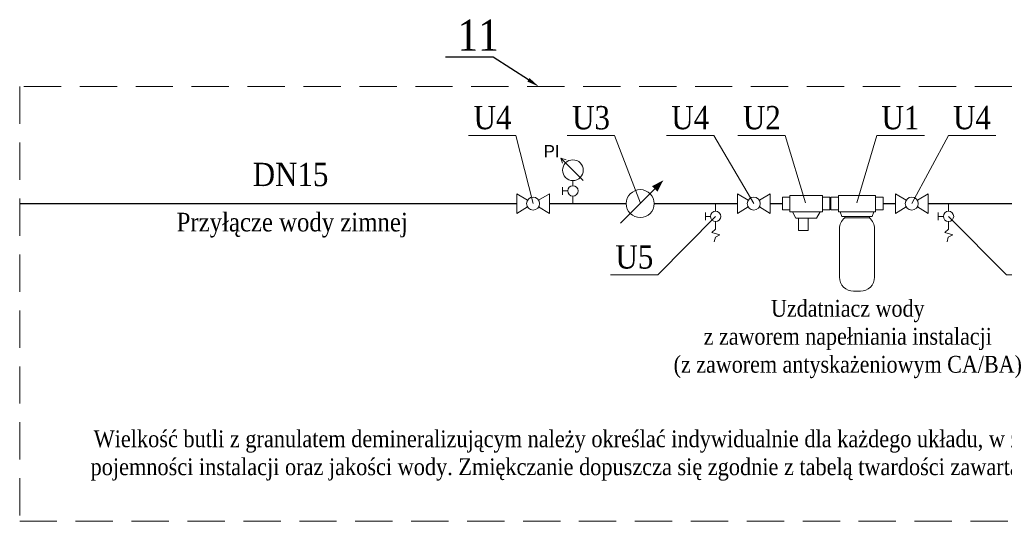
# Model space of a CAD drawing. Extents: x 395 to 255771, y -207783 to 366.
# Tile 5 of 10: x 171691 to 187535, y -178250 to -170183. Entities that reach past the tile are written whole.
import ezdxf
from ezdxf import colors
from ezdxf.entities.mleader import LeaderData, LeaderLine
from ezdxf.enums import TextEntityAlignment as Align
from ezdxf.math import Vec2, Vec3

# ---------------------------------------------------------------- set-up
doc = ezdxf.new("R2010")
doc.units = 0
doc.header["$LTSCALE"] = 100
doc.linetypes.add('AUSGEZOGEN', pattern=[0])
doc.linetypes.add('GESTRICHELT', pattern=[0.3, 0.2, -0.1])
doc.layers.get('0').update_dxf_attribs({"linetype": 'CONTINUOUS'})
for name, color, linetype, lineweight in [('LINIE CIENKIE', 7, 'CONTINUOUS', 15), ('RR_IZC_Numeracja', 7, 'CONTINUOUS', 0), ('RR_IZC_opisy', 7, 'CONTINUOUS', 13), ('RR_IZC_Urzadzenia', 7, 'CONTINUOUS', 0), ('WODA DEMINERALIZOWANA', 253, 'WODA_DEMI', 30), ('WODA ZIMNA', 104, 'WODA_ZIMNA', 30)]:
    doc.layers.add(name, color=color, linetype=linetype, lineweight=lineweight)
doc.layers.add('Opisy', color=7, linetype='CONTINUOUS')
doc.styles.add('CP_ATTR', font='ARIAL.TTF')
doc.styles.add('Garamond', font='GARA.TTF')
doc.styles.add('SIMPLEX', font='simplex.shx', dxfattribs={"width": 0.8})
doc.styles.get("Standard").update_dxf_attribs({"font": 'arial.ttf', "height": 2.5})
doc.linetypes.add('WODA_DEMI', pattern='A,1,-0.15,["wd",Standard,S=0.15,R=0,X=-0.1,Y=-0.05],-0.16', length=1.31)
doc.linetypes.add('WODA_ZIMNA', pattern='A,20,-6,["W",Standard,S=5,R=0,X=-4,Y=-2.5],-3', length=29)

# ---------------------------------------------------------------- blocks, each defined once
blk = doc.blocks.new('H_725')
at = {"linetype": 'AUSGEZOGEN'}
for points in [[(-1.07, 0.64), (-3.12, 1.88), (-3.12, -1.88), (-1.07, -0.64)], [(1.07, 0.64), (3.12, 1.88), (3.12, -1.88), (1.07, -0.64)]]:
    blk.add_lwpolyline(points, dxfattribs=at)
blk.add_circle((0, 0), 1.25, dxfattribs=at)
at = {"linetype": 'AUSGEZOGEN', "style": 'SIMPLEX', "width": 0.8, "flags": 9}
for tag, p in [('P1', (-3.12, 0)), ('P2', (3.12, 0))]:
    blk.add_attdef(tag, p, '', height=0.5, dxfattribs=at)

msp = doc.modelspace()

# ---------------------------------------------------------------- linework, layer by layer
at = {"layer": 'LINIE CIENKIE', "linetype": 'GESTRICHELT', "ltscale": 30, "elevation": 0}
msp.add_lwpolyline([(190358, -171258), (171691, -171258), (171691, -178250), (190358, -178250)], close=True, dxfattribs=at)
at = {"layer": 'RR_IZC_Numeracja', "elevation": 0}
for points in [[(179952, -173141), (179677, -172043), (178915, -172043)], [(181679, -173136), (181263, -172043), (180501, -172043)], [(183503, -173141), (182859, -172043), (182097, -172043)], [(184333, -173126), (184011, -172043), (183249, -172043)], [(185164, -173126), (185485, -172043), (186248, -172043)], [(186046, -173141), (186637, -172043), (187400, -172043)], [(182890, -173346), (181960, -174285), (181197, -174285)], [(186637, -173346), (187568, -174285), (188330, -174285)]]:
    msp.add_lwpolyline(points, dxfattribs=at)
at = {"layer": 'RR_IZC_Urzadzenia'}
for p, q in [((180760, -172770, 0), (180399, -172409, 0)), ((180399, -172409, 0), (180426, -172492, 0)), ((180399, -172409, 0), (180482, -172436, 0)), ((180593, -172853, 0), (180593, -172770, 0)), ((180426, -172874, 0), (180426, -172999, 0)), ((180510, -172936, 0), (180426, -172936, 0)), ((181919, -172896, 0), (181358, -173457, 0)), ((180593, -173141, 0), (180593, -173019, 0)), ((182890, -173262, 0), (182890, -173141, 0)), ((183964, -173039, 0), (183964, -173242, 0)), ((184084, -173039, 0), (183964, -173039, 0)), ((184084, -173010, 0), (184609, -173010, 0)), ((184084, -173272, 0), (184084, -173010, 0)), ((184609, -173010, 0), (184609, -173272, 0)), ((184609, -173039, 0), (184729, -173039, 0)), ((184729, -173039, 0), (184729, -173242, 0)), ((184744, -173039, 0), (184744, -173242, 0)), ((184864, -173039, 0), (184744, -173039, 0)), ((184864, -173010, 0), (185464, -173010, 0)), ((184864, -173272, 0), (184864, -173010, 0)), ((185464, -173010, 0), (185464, -173272, 0)), ((185464, -173039, 0), (185584, -173039, 0)), ((185584, -173039, 0), (185584, -173242, 0)), ((186637, -173262, 0), (186637, -173141, 0)), ((182724, -173283, 0), (182724, -173408, 0)), ((184084, -173242, 0), (183964, -173242, 0)), ((184609, -173272, 0), (184084, -173272, 0)), ((184124, -173272, 0), (184180, -173373, 0)), ((184569, -173272, 0), (184514, -173373, 0)), ((184609, -173242, 0), (184729, -173242, 0)), ((184864, -173242, 0), (184744, -173242, 0)), ((185464, -173272, 0), (184864, -173272, 0)), ((184892, -173272, 0), (184922, -173350, 0)), ((185437, -173272, 0), (185407, -173350, 0)), ((185464, -173242, 0), (185584, -173242, 0)), ((186471, -173283, 0), (186471, -173408, 0)), ((182807, -173346, 0), (182724, -173346, 0)), ((182890, -173550, 0), (182890, -173429, 0)), ((184514, -173373, 0), (184180, -173373, 0)), ((184223, -173573, 0), (184223, -173373, 0)), ((184378, -173573, 0), (184378, -173373, 0)), ((185407, -173350, 0), (184922, -173350, 0)), ((184966, -173350, 0), (184966, -173371, 0)), ((185363, -173371, 0), (184966, -173371, 0)), ((185363, -173350, 0), (185363, -173371, 0)), ((186554, -173346, 0), (186471, -173346, 0)), ((186637, -173550, 0), (186637, -173429, 0)), ((182890, -173550, 0), (182830, -173607, 0)), ((182830, -173607, 0), (182958, -173644, 0)), ((184378, -173573, 0), (184223, -173573, 0)), ((186637, -173550, 0), (186577, -173607, 0)), ((186577, -173607, 0), (186705, -173644, 0)), ((182885, -173681, 0), (182867, -173754, 0)), ((182958, -173644, 0), (182885, -173681, 0)), ((186632, -173681, 0), (186613, -173754, 0)), ((186705, -173644, 0), (186632, -173681, 0))]:
    msp.add_line(p, q, dxfattribs=at)
at = {"layer": 'RR_IZC_Urzadzenia', "elevation": 0}
msp.add_lwpolyline([(184966, -173371, 0.225546), (184883, -173545), (184883, -174325, 0.414214), (185108, -174550), (185220, -174550, 0.414214), (185445, -174325), (185445, -173545, 0.225546), (185363, -173371)], format="xyb", dxfattribs=at)
at = {"layer": 'RR_IZC_Urzadzenia'}
msp.add_circle((181676, -173141, 0), 225, dxfattribs=at)
at = {"layer": 'RR_IZC_Urzadzenia', "extrusion": (0, 0, -1)}
for centre, major_axis, start_param, end_param in [((180593, -172603, 0), (-118, 118), 5.497787, 11.780972), ((180593, -172936, 0), (-58.9, 58.9), 1.570796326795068, 7.853981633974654), ((182890, -173346, 0), (-58.9, 58.9), 1.570796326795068, 7.853981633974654), ((186637, -173346, 0), (-58.9, 58.9), 1.570796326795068, 7.853981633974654)]:
    msp.add_ellipse(centre, major_axis=major_axis, ratio=1, start_param=start_param, end_param=end_param, dxfattribs=at)
at = {"layer": 'RR_IZC_Urzadzenia'}
msp.add_solid([(182046, -172768, 0), (181955, -172949, 0), (181865, -172860, 0)], dxfattribs=at)
at = {"layer": 'WODA DEMINERALIZOWANA', "linetype": 'WODA_DEMI', "ltscale": 10}
msp.add_line((185584, -173141, 0), (185783, -173141, 0), dxfattribs=at)
at = {"layer": 'WODA ZIMNA', "ltscale": 10}
for p, q in [((171691, -173141, 0), (179690, -173141, 0)), ((180215, -173141, 0), (181451, -173141, 0)), ((181901, -173141, 0), (182596, -173141, 0)), ((182252, -173141, 0), (183241, -173141, 0)), ((183766, -173141, 0), (183964, -173141, 0)), ((186308, -173141), (191824, -173141, 0))]:
    msp.add_line(p, q, dxfattribs=at)

# ---------------------------------------------------------------- block references
at = {"layer": 'RR_IZC_Urzadzenia', "yscale": 83.9999999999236}
for p, xscale, zscale in [((179952, -173141, 0), 83.9999999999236, 83.99999999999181), ((183503, -173141, 0), 84.00000000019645, 83.9999999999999), ((186046, -173141, 0), -84.00000000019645, 83.9999999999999)]:
    msp.add_blockref('H_725', p, dxfattribs=dict(at, xscale=xscale, zscale=zscale))

# ---------------------------------------------------------------- texts
at = {"layer": 'Opisy', "linetype": 'Continuous', "style": 'Garamond'}
for s, p in [('U4', (179299, -171759, 0)), ('U3', (180885, -171759, 0)), ('U4', (182481, -171759, 0)), ('U2', (183633, -171759, 0)), ('U1', (185863, -171759, 0)), ('U4', (187015, -171759, 0)), ('U5', (181582, -174001, 0))]:
    msp.add_text(s, height=375, dxfattribs=at).set_placement(p, align=Align.MIDDLE)
at = {"layer": 'Opisy', "style": 'Garamond'}
msp.add_text('Przyłącze wody zimnej', height=300, dxfattribs=at).set_placement((174217, -173588, 0))
at = {"layer": 'Opisy', "linetype": 'Continuous', "char_height": 270, "style": 'Garamond'}
for s, insert, width, attachment_point in [('Uzdatniacz wody  \\Pz zaworem napełniania instalacji\\P(z zaworem antyskażeniowym CA/BA)', (185048, -174690, 0), 5740.4, 2), ('UWAGA: \\PWielkość butli z granulatem demineralizującym należy określać indywidualnie dla każdego układu, w zależności od pojemności instalacji oraz jakości wody. Zmiękczanie dopuszcza się zgodnie z tabelą twardości zawartą w instrukcji urządzenia.', (189577, -176338, 0), 17326.58, 3)]:
    msp.add_mtext(s, dxfattribs=dict(at, insert=insert, width=width, attachment_point=attachment_point))
at = {"layer": 'RR_IZC_opisy', "linetype": 'Continuous', "style": 'Garamond'}
msp.add_text('DN15', height=375, dxfattribs=at).set_placement((176050, -172673, 0), align=Align.MIDDLE)
at = {"layer": 'RR_IZC_Urzadzenia', "style": 'CP_ATTR', "flags": 12}
msp.add_attdef('PI', text='M', height=195, dxfattribs=at).set_placement((180250, -172297, 0), align=Align.MIDDLE)

# ---------------------------------------------------------------- leaders
at = {"layer": 'RR_IZC_Numeracja'}
ml = msp.add_multileader_mtext('Standard', dxfattribs=at)
ml.set_content('11', style='Garamond')
ml.set_leader_properties()
ml.build(insert=Vec2(0, 0))
ml.multileader.update_dxf_attribs({"text_left_attachment_type": 6, "text_right_attachment_type": 6, "dogleg_length": 0, "arrow_head_size": 200})
ctx = ml.context
ctx.base_point, ctx.char_height, ctx.arrow_head_size, ctx.plane_origin = Vec3(178735, -170783), 500, 200, Vec3(35383, -14999)
ctx.left_attachment, ctx.right_attachment = 6, 6
notes = []
notes.append((ctx, [(0, (1, 1, 0), (179309, -170783), (-1, 0), 0, [(0, [(180045, -171258)], 0, [])])]))
ctx.mtext.insert = Vec3(178737, -170183)
for ctx, leaders in notes:
    for number, flags, end, landing, length, lines in leaders:
        leader = LeaderData()
        leader.index, (leader.has_last_leader_line, leader.has_dogleg_vector, leader.attachment_direction) = number, flags
        leader.last_leader_point, leader.dogleg_vector, leader.dogleg_length = Vec3(end), Vec3(landing), length
        for number, points, colour, breaks in lines:
            line = LeaderLine()
            line.index, line.vertices, line.color, line.breaks = number, Vec3.list(points), colors.encode_raw_color(colour), breaks
            leader.lines.append(line)
        ctx.leaders.append(leader)

doc.saveas('drawing.dxf')
